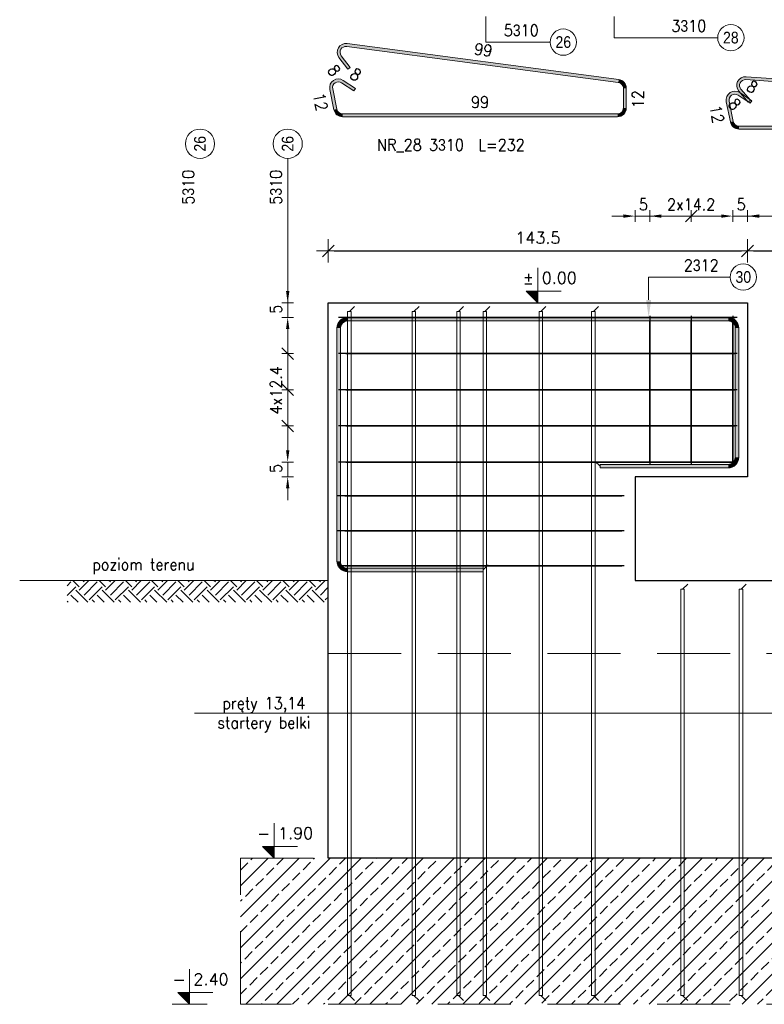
# Model space of a CAD drawing. Extents: x 72518 to 104580, y -134755 to -121361.
# Tile 25 of 47: x 87875 to 90423, y -130271 to -126902. Entities that reach past the tile are written whole.
import ezdxf
from ezdxf.enums import TextEntityAlignment as Align

# ---------------------------------------------------------------- set-up
doc = ezdxf.new("R2010")
doc.units = 0
doc.header["$LTSCALE"] = 5
doc.header["$MEASUREMENT"] = 0
doc.linetypes.add('DASHED', pattern=[0.75, 0.5, -0.25])
for name, color, linetype, lineweight in [('AutoCAD_Structural_Detailing_deskowanie', 2, 'Continuous', 30), ('AutoCAD_Structural_Detailing_kształt pręta', 7, 'Continuous', 13), ('AutoCAD_Structural_Detailing_opis kształtu pręta', 7, 'Continuous', 13), ('AutoCAD_Structural_Detailing_opis rozkładu', 7, 'Continuous', 13), ('AutoCAD_Structural_Detailing_pręt wyrzucony', 7, 'Continuous', 13), ('AutoCAD_Structural_Detailing_rozkład pręta', 7, 'Continuous', 40), ('AutoCAD_Structural_Detailing_symbole graficzne', 7, 'Continuous', 13), ('PS HATCH', 252, 'Continuous', 9), ('PS_DIM', 4, 'Continuous', 13), ('PS_HATCH', 251, 'Continuous', 9), ('PS_POS', 1, 'Continuous', 15), ('PS_SOLID', 7, 'Continuous', 20)]:
    doc.layers.add(name, color=color, linetype=linetype, lineweight=lineweight)
doc.styles.add('marta', font='simplex.shx', dxfattribs={"width": 0.8})
doc.styles.add('r-gil', font='GIL_____.TTF', dxfattribs={"width": 0.9})
doc.styles.add('r-simplex', font='simplex.shx', dxfattribs={"width": 0.9})
doc.styles.add('styl2M', font='simplex.shx')
doc.dimstyles.new('RBCT DIM 20_M', dxfattribs={"dimtxt": 40, "dimasz": 20, "dimexe": 20, "dimexo": 150, "dimgap": 25, "dimtad": 1, "dimdec": 1, "dimlfac": 0.1, "dimzin": 9, "dimdsep": 46, "dimtxsty": 'styl2M', "dimblk": 'dimznak', "dimcen": 40, "dimse1": 1, "dimse2": 1, "dimclrd": 8, "dimclre": 8, "dimclrt": 4, "dimadec": 0, "dimazin": 0, "dimtfac": 1, "dimtdec": 1, "dimtix": 1, "dimtmove": 2, "dimatfit": 3, "dimldrblk": 'dimznak', "dimfxl": 5, "dimfxlon": 1, "dimarcsym": 0})

# ---------------------------------------------------------------- blocks, each defined once
blk = doc.blocks.new('dimznak')
at = {"color": 0}
for points in [[(0, 2), (0, -2)], [(-2, 0), (2, 0)]]:
    blk.add_lwpolyline(points, dxfattribs=at)
at = {"color": 3}
blk.add_lwpolyline([(1, 1), (-1, -1)], dxfattribs=at)
blk = doc.blocks.new('*D130')
at = {"layer": 'Defpoints', "color": 0, "transparency": 16777216}
for p in [(90365.29958224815, -127692.9861998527), (88930.79958224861, -127870.8178679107), (90365.29958224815, -127870.8178679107)]:
    blk.add_point(p, dxfattribs=at)
at = {"layer": 'PS_DIM', "color": 8, "lineweight": -2, "transparency": 16777216}
blk.add_line((88950.79958224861, -127692.9861998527), (90345.29958224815, -127692.9861998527), dxfattribs=at)
at = {"layer": 'PS_DIM', "color": 8, "lineweight": -2, "transparency": 16777216, "xscale": 20, "yscale": 20, "zscale": 20, "rotation": 180}
blk.add_blockref('dimznak', (88930.79958224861, -127692.9861998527), dxfattribs=at)
at = {"layer": 'PS_DIM', "color": 8, "lineweight": -2, "transparency": 16777216, "xscale": 20, "yscale": 20, "zscale": 20}
blk.add_blockref('dimznak', (90365.29958224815, -127692.9861998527), dxfattribs=at)
at = {"layer": 'PS_DIM', "color": 4, "transparency": 16777216, "insert": (89648.04958224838, -127647.9861998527), "char_height": 40, "attachment_point": 5, "style": 'styl2M', "bg_fill": 3, "box_fill_scale": 1.25, "bg_fill_color": 256, "bg_fill_true_color": 13158600, "bg_fill_transparency": 0}
blk.add_mtext('143.5', dxfattribs=at)
blk = doc.blocks.new('*D131')
at = {"layer": 'Defpoints', "color": 0, "transparency": 16777216}
for p in [(92495.29958224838, -127692.9861998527), (90365.29958224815, -127870.8178679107), (92495.29958224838, -127870.8178679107)]:
    blk.add_point(p, dxfattribs=at)
at = {"layer": 'PS_DIM', "color": 8, "lineweight": -2, "transparency": 16777216}
blk.add_line((90385.29958224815, -127692.9861998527), (92475.29958224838, -127692.9861998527), dxfattribs=at)
at = {"layer": 'PS_DIM', "color": 8, "lineweight": -2, "transparency": 16777216, "xscale": 20, "yscale": 20, "zscale": 20, "rotation": 180}
blk.add_blockref('dimznak', (90365.29958224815, -127692.9861998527), dxfattribs=at)
at = {"layer": 'PS_DIM', "color": 8, "lineweight": -2, "transparency": 16777216, "xscale": 20, "yscale": 20, "zscale": 20}
blk.add_blockref('dimznak', (92495.29958224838, -127692.9861998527), dxfattribs=at)
at = {"layer": 'PS_DIM', "color": 4, "transparency": 16777216, "insert": (91430.29958224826, -127647.9861998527), "char_height": 40, "attachment_point": 5, "style": 'styl2M', "bg_fill": 3, "box_fill_scale": 1.25, "bg_fill_color": 256, "bg_fill_true_color": 13158600, "bg_fill_transparency": 0}
blk.add_mtext('213', dxfattribs=at)

msp = doc.modelspace()

# ---------------------------------------------------------------- hatches: boundary and pattern name
at = {"layer": 'AutoCAD_Structural_Detailing_kształt pręta'}
h = msp.add_hatch(color=161, dxfattribs=at)
edge = h.paths.add_edge_path(flags=0)
edge.add_line((88996.7995823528, -127920.8178675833), (88996.7995823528, -127932.8178675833))
edge.add_arc((88996.79958235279, -127956.8178675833), 24.00000000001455, 89.99999999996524, 179.9999999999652)
edge.add_line((88972.79958235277, -127956.8178675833), (88960.7995823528, -127956.8178675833))
edge.add_arc((88996.79958235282, -127956.8178675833), 36.00000000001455, 450.0000000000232, 539.9999999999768, ccw=False)
for points in [[(88996.7995823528, -127932.8178675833), (88996.7995823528, -127920.8178675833), (90299.2995823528, -127920.8178675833), (90299.2995823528, -127932.8178675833)], [(88972.7995823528, -128754.7155735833), (88960.7995823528, -128754.7155735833), (88960.7995823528, -127956.8178675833), (88972.7995823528, -127956.8178675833)], [(90323.2995823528, -127956.8178675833), (90335.2995823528, -127956.8178675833), (90335.2995823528, -128399.8178675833), (90323.2995823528, -128399.8178675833)], [(90299.2995823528, -128423.8178675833), (90299.2995823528, -128435.8178675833), (89860.7995823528, -128435.8178675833), (89860.7995823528, -128423.8178675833)], [(89460.7995823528, -128778.7155735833), (89460.7995823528, -128790.7155735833), (88996.7995823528, -128790.7155735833), (88996.7995823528, -128778.7155735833)]]:
    msp.add_hatch(color=161, dxfattribs=at).paths.add_polyline_path(points, flags=0)
h = msp.add_hatch(color=161, dxfattribs=at)
edge = h.paths.add_edge_path(flags=0)
edge.add_line((90335.2995823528, -127956.8178675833), (90323.2995823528, -127956.8178675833))
edge.add_arc((90299.29958235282, -127956.8178675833), 23.99999999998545, 0, 90.00000000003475)
edge.add_line((90299.2995823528, -127932.8178675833), (90299.2995823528, -127920.8178675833))
edge.add_arc((90299.29958235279, -127956.8178675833), 36.00000000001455, 359.99999999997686, 449.99999999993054, ccw=False)
h = msp.add_hatch(color=161, dxfattribs=at)
edge = h.paths.add_edge_path(flags=0)
edge.add_line((90299.2995823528, -128435.8178675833), (90299.2995823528, -128423.8178675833))
edge.add_arc((90299.29958235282, -128399.8178675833), 24.00000000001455, -90.00000000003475, -3.474437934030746e-11)
edge.add_line((90323.29958235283, -128399.8178675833), (90335.2995823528, -128399.8178675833))
edge.add_arc((90299.29958235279, -128399.8178675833), 36.00000000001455, 270.00000000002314, 359.9999999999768, ccw=False)
h = msp.add_hatch(color=161, dxfattribs=at)
edge = h.paths.add_edge_path(flags=0)
edge.add_line((88960.7995823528, -128754.7155735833), (88972.7995823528, -128754.7155735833))
edge.add_arc((88996.79958235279, -128754.7155735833), 23.99999999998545, 180, 270.0000000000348)
edge.add_line((88996.7995823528, -128778.7155735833), (88996.7995823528, -128790.7155735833))
edge.add_arc((88996.79958235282, -128754.7155735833), 36.00000000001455, 539.9999999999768, 629.9999999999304, ccw=False)
at = {"layer": 'AutoCAD_Structural_Detailing_opis rozkładu'}
for points in [[(89980.79958148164, -127574.0045818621), (89940.79958147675, -127568.3027201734), (89940.79958148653, -127579.7064436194)], [(90030.79958195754, -127574.0045818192), (90070.79958196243, -127579.7064435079), (90070.79958195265, -127568.3027200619)], [(90315.29958206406, -127574.0045815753), (90275.29958205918, -127568.3027198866), (90275.29958206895, -127579.7064433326)], [(90365.29958158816, -127574.0045815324), (90405.29958159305, -127579.7064432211), (90405.29958158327, -127568.3027197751)], [(88792.27102550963, -127870.817867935), (88797.9728872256, -127830.817867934), (88786.56916377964, -127830.817867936)], [(88792.27102551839, -127920.8178679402), (88786.56916380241, -127960.8178679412), (88797.97288724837, -127960.8178679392)], [(88792.27102560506, -128415.8178676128), (88797.97288732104, -128375.8178676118), (88786.56916387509, -128375.8178676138)], [(88792.27102561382, -128465.8178676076), (88786.56916389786, -128505.8178676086), (88797.97288734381, -128505.8178676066)]]:
    msp.add_hatch(color=8, dxfattribs=at).paths.add_polyline_path(points, flags=0)
at = {"layer": 'AutoCAD_Structural_Detailing_pręt wyrzucony'}
h = msp.add_hatch(color=6, dxfattribs=at)
edge = h.paths.add_edge_path(flags=0)
edge.add_line((88995.44478833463, -126983.6793681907), (88994.13045819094, -126993.5926187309))
edge.add_arc((88991.50179790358, -127013.4191198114), 20.00000000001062, 82.44759141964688, 217.4475914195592)
edge.add_line((88975.62360102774, -127025.5798296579), (88967.68450258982, -127031.6601845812))
edge.add_arc((88991.50179790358, -127013.4191198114), 30.00000000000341, 442.4475914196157, 577.4475914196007, ccw=False)
for points in [[(88994.13045819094, -126993.5926187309), (88995.44478833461, -126983.6793681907), (89924.74257267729, -127106.8886107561), (89923.42824253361, -127116.8018612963)], [(89006.02537564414, -127065.2753218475), (88998.08627720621, -127071.3556767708), (88967.68450258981, -127031.6601845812), (88975.62360102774, -127025.5798296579)], [(90359.66444746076, -127106.9963437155), (90360.40667814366, -127097.0239270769), (91120.55413641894, -127153.6004608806), (91119.81190573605, -127163.5728775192)], [(88976.81388306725, -127117.8603085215), (88982.33919598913, -127109.5253869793), (89024.01380370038, -127137.1519515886), (89018.4884907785, -127145.4868731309)], [(88960.25597925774, -127208.0316874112), (88950.45531347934, -127210.0183807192), (88936.3612598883, -127140.4902315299), (88946.1619256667, -127138.5035382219)], [(89940.79958224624, -127136.6283623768), (89950.79958224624, -127136.6283623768), (89950.79958224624, -127204.0583007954), (89940.79958224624, -127204.0583007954)], [(90333.28525471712, -127159.9299451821), (90338.82563294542, -127151.6050302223), (90380.45020774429, -127179.3069213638), (90374.909829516, -127187.6318363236)], [(90375.66082194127, -127177.8766300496), (90368.08442216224, -127184.4033571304), (90335.45078675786, -127146.5213582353), (90343.0271865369, -127139.9946311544)], [(90316.56429615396, -127250.0712303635), (90306.76005331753, -127252.0401951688), (90292.79176975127, -127182.4866695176), (90302.5960125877, -127180.5177047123)], [(89920.79958224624, -127224.0583007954), (89920.79958224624, -127234.0583007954), (88979.85731081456, -127234.0583007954), (88979.85731081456, -127224.0583007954)], [(91113.52625262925, -127267.539238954), (91113.50816686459, -127277.5392225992), (90336.11852453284, -127276.1332516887), (90336.1366102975, -127266.1332680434)]]:
    msp.add_hatch(color=6, dxfattribs=at).paths.add_polyline_path(points, flags=0)
h = msp.add_hatch(color=6, dxfattribs=at)
edge = h.paths.add_edge_path(flags=0)
edge.add_line((90360.40667814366, -127097.0239270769), (90359.66444746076, -127106.9963437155))
edge.add_arc((90358.179986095, -127126.9411769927), 20.00000000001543, 85.74341702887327, 220.7434170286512)
edge.add_line((90343.02718653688, -127139.9946311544), (90335.45078675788, -127146.5213582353))
edge.add_arc((90358.17998609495, -127126.9411769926), 29.99999999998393, 445.74341702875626, 580.7434170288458, ccw=False)
h = msp.add_hatch(color=6, dxfattribs=at)
edge = h.paths.add_edge_path(flags=0)
edge.add_line((88982.33919598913, -127109.5253869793), (88976.81388306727, -127117.8603085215))
edge.add_arc((88965.76325722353, -127134.530151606), 19.99999999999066, 56.45915590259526, 191.4591559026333)
edge.add_line((88946.16192566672, -127138.5035382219), (88936.36125988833, -127140.4902315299))
edge.add_arc((88965.76325722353, -127134.530151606), 29.99999999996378, 416.4591559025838, 551.4591559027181, ccw=False)
h = msp.add_hatch(color=6, dxfattribs=at)
edge = h.paths.add_edge_path(flags=0)
edge.add_line((89950.79958224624, -127136.6283623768), (89940.79958224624, -127136.6283623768))
edge.add_arc((89920.79958224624, -127136.6283623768), 20, -4.168816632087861e-11, 82.44759141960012)
edge.add_line((89923.42824253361, -127116.8018612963), (89924.7425726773, -127106.8886107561))
edge.add_arc((89920.79958224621, -127136.6283623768), 30.0000000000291, 359.9999999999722, 442.4475914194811, ccw=False)
h = msp.add_hatch(color=6, dxfattribs=at)
edge = h.paths.add_edge_path(flags=0)
edge.add_line((90338.82563294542, -127151.6050302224), (90333.28525471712, -127159.9299451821))
edge.add_arc((90322.20449826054, -127176.5797751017), 19.99999999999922, 56.35553204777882, 191.3555320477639)
edge.add_line((90302.5960125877, -127180.5177047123), (90292.79176975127, -127182.4866695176))
edge.add_arc((90322.20449826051, -127176.5797751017), 29.9999999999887, 416.35553204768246, 551.3555320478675, ccw=False)
h = msp.add_hatch(color=6, dxfattribs=at)
edge = h.paths.add_edge_path(flags=0)
edge.add_line((88950.45531347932, -127210.0183807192), (88960.25597925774, -127208.0316874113))
edge.add_arc((88979.85731081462, -127204.0583007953), 20.00000000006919, -168.5408440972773, -90.00000000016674)
edge.add_line((88979.85731081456, -127224.0583007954), (88979.85731081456, -127234.0583007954))
edge.add_arc((88979.85731081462, -127204.0583007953), 30.00000000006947, 191.4591559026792, 269.9999999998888, ccw=False)
h = msp.add_hatch(color=6, dxfattribs=at)
edge = h.paths.add_edge_path(flags=0)
edge.add_line((89920.79958224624, -127234.0583007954), (89920.79958224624, -127224.0583007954))
edge.add_arc((89920.79958224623, -127204.0583007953), 20.00000000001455, -89.99999999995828, -4.165254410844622e-11)
edge.add_line((89940.79958224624, -127204.0583007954), (89950.79958224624, -127204.0583007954))
edge.add_arc((89920.79958224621, -127204.0583007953), 30.0000000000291, 270.0000000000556, 359.9999999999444, ccw=False)
h = msp.add_hatch(color=6, dxfattribs=at)
edge = h.paths.add_edge_path(flags=0)
edge.add_line((90306.76005331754, -127252.0401951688), (90316.56429615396, -127250.0712303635))
edge.add_arc((90336.17278182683, -127246.1333007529), 20.00000000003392, -168.6444679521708, -90.10362385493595)
edge.add_line((90336.1366102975, -127266.1332680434), (90336.11852453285, -127276.1332516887))
edge.add_arc((90336.17278182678, -127246.133300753), 29.99999999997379, 191.3555320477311, 269.8963761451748, ccw=False)
at = {"layer": 'AutoCAD_Structural_Detailing_symbole graficzne'}
for points in [[(88705.76220143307, -129730.7155735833), (88745.76220143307, -129770.7155735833), (88745.76220143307, -129730.7155735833)], [(88416.6296738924, -130230.7155735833), (88456.6296738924, -130270.7155735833), (88456.6296738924, -130230.7155735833)]]:
    msp.add_hatch(color=1, dxfattribs=at).paths.add_polyline_path(points, flags=0)
at = {"layer": 'PS HATCH'}
h = msp.add_hatch(dxfattribs=at)
h.set_pattern_fill('EARTH', color=3, scale=10, angle=45)
h.set_pattern_definition([(45, (-13723.51938577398, -9629.538051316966), (7.105427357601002e-15, 89.80256121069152), [63.5, -63.5]), (45, (-13740.35736600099, -9612.70007108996), (7.105427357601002e-15, 89.80256121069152), [63.5, -63.5]), (45, (-13757.19534622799, -9595.862090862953), (7.105427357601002e-15, 89.80256121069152), [63.5, -63.5]), (135, (-13757.19534622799, -9584.63677071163), (-89.80256121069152, 7.105427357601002e-15), [63.5, -63.5]), (135, (-13740.35736600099, -9567.798790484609), (-89.80256121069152, 7.105427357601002e-15), [63.5, -63.5]), (135, (-13723.51938577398, -9550.960810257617), (-89.80256121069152, 7.105427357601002e-15), [63.5, -63.5])])
h.paths.add_polyline_path([(88037.82252865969, -128820.7155730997), (88930.79958224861, -128820.7155730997), (88930.79958224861, -128894.7155730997), (88037.82252865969, -128894.7155730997)])
at = {"layer": 'PS_HATCH'}
h = msp.add_hatch(dxfattribs=at)
h.set_pattern_fill('JIS_STN_2.5', color=256, scale=30)
h.set_pattern_definition([(45, (-50103.8616906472, -3752.999337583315), (-53.03300858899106, 53.03300858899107), []), (45, (-50050.9116906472, -3752.999337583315), (-53.03300858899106, 53.03300858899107), [36, -15])])
h.paths.add_polyline_path([(88630.79958224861, -129770.7155730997), (94430.79958224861, -129770.7155730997), (94430.79958224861, -130270.7155730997), (88630.79958224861, -130270.7155730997)])

# ---------------------------------------------------------------- linework, layer by layer
at = {"layer": 'AutoCAD_Structural_Detailing_deskowanie'}
msp.add_lwpolyline([(90365.29958224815, -127870.8178679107), (90365.29958224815, -128465.817867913), (89980.79958224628, -128465.817867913), (89980.79958224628, -128820.7155730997), (92880.79958224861, -128820.7155730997), (92880.79958224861, -128465.8178679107), (92495.29958224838, -128465.8178679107), (92495.29958224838, -127870.8178679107), (94130.79958224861, -127870.8178679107), (94130.79958224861, -129770.7155730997), (88930.79958224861, -129770.7155730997), (88930.79958224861, -127870.8178679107), (90365.29958224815, -127870.8178679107)], dxfattribs=at)
at = {"layer": 'AutoCAD_Structural_Detailing_kształt pręta', "color": 161}
for p, q in [((88997.1665033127, -130240.7155735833), (88997.1665033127, -127900.8178675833)), ((88997.1665033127, -127900.8178675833), (89009.1665033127, -127900.8178675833)), ((89009.1665033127, -130240.7155735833), (89009.1665033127, -127900.8178675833)), ((89218.0660945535, -130240.7155735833), (89218.0660945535, -127900.8178675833)), ((89218.0660945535, -127900.8178675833), (89230.0660945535, -127900.8178675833)), ((89230.0660945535, -130240.7155735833), (89230.0660945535, -127900.8178675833)), ((89370.76787869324, -130240.7155735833), (89370.76787869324, -127900.8178675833)), ((89370.76787869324, -127900.8178675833), (89382.76787869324, -127900.8178675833)), ((89382.76787869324, -130240.7155735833), (89382.76787869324, -127900.8178675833)), ((89460.82321967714, -130240.7155735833), (89460.82321967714, -127900.8178675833)), ((89460.82321967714, -127900.8178675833), (89472.82321967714, -127900.8178675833)), ((89472.82321967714, -130240.7155735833), (89472.82321967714, -127900.8178675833)), ((89652.1521780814, -130240.7155735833), (89652.1521780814, -127900.8178675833)), ((89652.1521780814, -127900.8178675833), (89664.1521780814, -127900.8178675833)), ((89664.1521780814, -130240.7155735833), (89664.1521780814, -127900.8178675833)), ((89832.1521780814, -130240.7155735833), (89832.1521780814, -127900.8178675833)), ((89832.1521780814, -127900.8178675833), (89844.1521780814, -127900.8178675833)), ((89844.1521780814, -130240.7155735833), (89844.1521780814, -127900.8178675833)), ((88996.7995823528, -127920.8178675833), (90299.2995823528, -127920.8178675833)), ((88996.7995823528, -127932.8178675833), (90299.2995823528, -127932.8178675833)), ((88960.7995823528, -128754.7155735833), (88960.7995823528, -127956.8178675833)), ((88972.7995823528, -128754.7155735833), (88972.7995823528, -127956.8178675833)), ((90323.2995823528, -127956.8178675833), (90323.2995823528, -128399.8178675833)), ((90335.2995823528, -127956.8178675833), (90335.2995823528, -128399.8178675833)), ((90299.2995823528, -128423.8178675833), (89860.7995823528, -128423.8178675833)), ((89860.7995823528, -128435.8178675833), (89860.7995823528, -128423.8178675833)), ((90299.2995823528, -128435.8178675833), (89860.7995823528, -128435.8178675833)), ((89460.7995823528, -128778.7155735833), (88996.7995823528, -128778.7155735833)), ((89460.7995823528, -128790.7155735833), (89460.7995823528, -128778.7155735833)), ((89460.7995823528, -128790.7155735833), (88996.7995823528, -128790.7155735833)), ((90137.1665033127, -130240.7155735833), (90137.1665033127, -128850.7155730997)), ((90137.1665033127, -128850.7155730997), (90149.1665033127, -128850.7155730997)), ((90149.1665033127, -130240.7155735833), (90149.1665033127, -128850.7155730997)), ((90337.1665033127, -130240.7155735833), (90337.1665033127, -128850.7155730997)), ((90337.1665033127, -128850.7155730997), (90349.1665033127, -128850.7155730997)), ((90349.1665033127, -130240.7155735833), (90349.1665033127, -128850.7155730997)), ((88997.1665033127, -130240.7155735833), (89009.1665033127, -130240.7155735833)), ((89218.0660945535, -130240.7155735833), (89230.0660945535, -130240.7155735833)), ((89370.76787869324, -130240.7155735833), (89382.76787869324, -130240.7155735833)), ((89460.82321967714, -130240.7155735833), (89472.82321967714, -130240.7155735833)), ((89652.1521780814, -130240.7155735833), (89664.1521780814, -130240.7155735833)), ((89832.1521780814, -130240.7155735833), (89844.1521780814, -130240.7155735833)), ((90137.1665033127, -130240.7155735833), (90149.1665033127, -130240.7155735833)), ((90337.1665033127, -130240.7155735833), (90349.1665033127, -130240.7155735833))]:
    msp.add_line(p, q, dxfattribs=at)
at = {"layer": 'AutoCAD_Structural_Detailing_kształt pręta', "color": 1, "lineweight": 0}
for p, q in [((89860.7995823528, -128429.8178675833), (89843.2995823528, -128412.3178675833)), ((89460.7995823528, -128784.7155735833), (89478.2995823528, -128767.2155735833)), ((90143.1665033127, -128850.7155730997), (90160.6665033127, -128833.2155730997)), ((90343.1665033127, -128850.7155730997), (90360.6665033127, -128833.2155730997)), ((89003.1665033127, -130240.7155735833), (89020.6665033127, -130258.2155735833)), ((89224.0660945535, -130240.7155735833), (89241.5660945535, -130258.2155735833)), ((89376.76787869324, -130240.7155735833), (89394.26787869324, -130258.2155735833)), ((89466.82321967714, -130240.7155735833), (89484.32321967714, -130258.2155735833)), ((89658.1521780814, -130240.7155735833), (89675.6521780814, -130258.2155735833)), ((89838.1521780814, -130240.7155735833), (89855.6521780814, -130258.2155735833)), ((90143.1665033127, -130240.7155735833), (90160.6665033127, -130258.2155735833)), ((90343.1665033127, -130240.7155735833), (90360.6665033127, -130258.2155735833))]:
    msp.add_line(p, q, dxfattribs=at)
at = {"layer": 'AutoCAD_Structural_Detailing_kształt pręta', "color": 161}
for centre, radius, start, end in [((88996.79958235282, -127956.8178675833), 36.00000000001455, 90.00000000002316, 179.9999999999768), ((88996.79958235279, -127956.8178675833), 24.00000000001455, 89.99999999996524, 179.9999999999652), ((90299.29958235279, -127956.8178675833), 36.00000000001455, 359.9999999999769, 89.99999999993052), ((90299.29958235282, -127956.8178675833), 23.99999999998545, 0, 90.00000000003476), ((90299.29958235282, -128399.8178675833), 24.00000000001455, 269.9999999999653, 359.9999999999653), ((90299.29958235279, -128399.8178675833), 36.00000000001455, 270.0000000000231, 359.9999999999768), ((88996.79958235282, -128754.7155735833), 36.00000000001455, 179.9999999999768, 269.9999999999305), ((88996.79958235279, -128754.7155735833), 23.99999999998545, 180, 270.0000000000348)]:
    msp.add_arc(centre, radius, start, end, dxfattribs=at)
at = {"layer": 'AutoCAD_Structural_Detailing_opis kształtu pręta', "color": 8}
for p, q in [((89469.61661351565, -126978.7626295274), (89469.61661351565, -126891.1507785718)), ((89909.59715275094, -126963.5963463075), (89909.59715275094, -126891.1507785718)), ((89909.59715275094, -126963.5963463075), (90263.3648383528, -126963.5963465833)), ((89469.61661351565, -126978.7626295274), (89690.1818633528, -126978.7626295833))]:
    msp.add_line(p, q, dxfattribs=at)
at = {"layer": 'AutoCAD_Structural_Detailing_opis kształtu pręta', "color": 8, "lineweight": 18}
for centre in [(90308.3648383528, -126963.5963466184), (89735.1818633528, -126978.7626295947)]:
    msp.add_circle(centre, 45, dxfattribs=at)
at = {"layer": 'AutoCAD_Structural_Detailing_opis rozkładu', "color": 8}
for p, q in [((88792.27102556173, -127376.4865745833), (88792.27102550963, -127870.817867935)), ((89980.79958146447, -127554.0045818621), (89980.79958149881, -127594.0045818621)), ((90030.7995819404, -127554.0045818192), (90030.79958197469, -127594.0045818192)), ((90173.04958199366, -127554.0045816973), (90173.04958202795, -127594.0045816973)), ((90315.29958204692, -127554.0045815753), (90315.2995820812, -127594.0045815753)), ((90365.29958157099, -127554.0045815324), (90365.29958160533, -127594.0045815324)), ((89900.79958148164, -127574.0045819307), (89940.79958148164, -127574.0045818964)), ((90030.79958195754, -127574.0045818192), (89980.79958148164, -127574.0045818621)), ((90030.79958195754, -127574.0045818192), (90173.0495820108, -127574.0045816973)), ((90173.0495820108, -127574.0045816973), (90070.79958195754, -127574.0045817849)), ((90173.0495820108, -127574.0045816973), (90275.29958206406, -127574.0045816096)), ((90315.29958206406, -127574.0045815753), (90365.29958158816, -127574.0045815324)), ((90569.33722735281, -127574.0045815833), (90365.29958158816, -127574.0045815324)), ((90445.29958158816, -127574.0045814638), (90405.29958158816, -127574.0045814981)), ((88792.27102549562, -127790.817867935), (88792.27102550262, -127830.817867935)), ((88812.27102550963, -127870.8178679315), (88772.27102550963, -127870.8178679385)), ((88792.27102551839, -127920.8178679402), (88792.27102550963, -127870.817867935)), ((88772.27102551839, -127920.8178679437), (88812.27102551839, -127920.8178679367)), ((88792.27102554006, -128044.5678678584), (88792.27102552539, -127960.8178679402)), ((88772.27102554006, -128044.5678678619), (88812.27102554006, -128044.5678678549)), ((88792.2710255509, -128106.4428678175), (88792.27102554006, -128044.5678678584)), ((88792.2710255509, -128106.4428678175), (88792.27102556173, -128168.3178677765)), ((88772.27102556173, -128168.31786778), (88812.27102556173, -128168.317867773)), ((88792.27102556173, -128168.3178677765), (88792.2710255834, -128292.0678676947)), ((88772.2710255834, -128292.0678676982), (88812.2710255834, -128292.0678676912)), ((88792.2710255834, -128292.0678676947), (88792.27102559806, -128375.8178676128)), ((88772.27102560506, -128415.8178676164), (88812.27102560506, -128415.8178676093)), ((88792.27102560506, -128415.8178676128), (88792.27102561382, -128465.8178676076)), ((88812.27102561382, -128465.8178676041), (88772.27102561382, -128465.8178676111)), ((88792.27102562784, -128545.8178676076), (88792.27102562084, -128505.8178676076))]:
    msp.add_line(p, q, dxfattribs=at)
at = {"layer": 'AutoCAD_Structural_Detailing_opis rozkładu', "color": 8, "lineweight": -2}
for p, q in [((90153.04958202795, -127594.0045817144), (90193.04958199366, -127554.0045816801)), ((88812.27102554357, -128064.5678678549), (88772.27102553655, -128024.5678678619)), ((88772.27102555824, -128148.31786778), (88812.27102556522, -128188.317867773)), ((88772.27102557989, -128272.0678676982), (88812.2710255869, -128312.0678676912))]:
    msp.add_line(p, q, dxfattribs=at)
at = {"layer": 'AutoCAD_Structural_Detailing_opis rozkładu', "color": 8, "lineweight": 18}
for centre in [(88492.271025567, -127326.4865745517), (88792.271025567, -127326.4865745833)]:
    msp.add_circle(centre, 50, dxfattribs=at)
at = {"layer": 'AutoCAD_Structural_Detailing_pręt wyrzucony', "color": 6}
for p, q in [((88994.13045819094, -126993.5926187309), (89923.42824253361, -127116.8018612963)), ((88995.44478833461, -126983.6793681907), (89924.74257267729, -127106.8886107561)), ((88998.08627720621, -127071.3556767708), (88967.68450258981, -127031.6601845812)), ((89006.02537564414, -127065.2753218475), (88975.62360102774, -127025.5798296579)), ((88998.08627720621, -127071.3556767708), (89006.02537564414, -127065.2753218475)), ((90360.40667814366, -127097.0239270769), (91120.55413641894, -127153.6004608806)), ((88976.81388306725, -127117.8603085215), (89018.4884907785, -127145.4868731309)), ((88982.33919598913, -127109.5253869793), (89024.01380370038, -127137.1519515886)), ((90359.66444746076, -127106.9963437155), (91119.81190573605, -127163.5728775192)), ((88950.45531347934, -127210.0183807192), (88936.3612598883, -127140.4902315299)), ((88960.25597925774, -127208.0316874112), (88946.1619256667, -127138.5035382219)), ((89024.01380370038, -127137.1519515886), (89018.4884907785, -127145.4868731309)), ((89940.79958224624, -127136.6283623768), (89940.79958224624, -127204.0583007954)), ((89950.79958224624, -127136.6283623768), (89950.79958224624, -127204.0583007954)), ((90333.28525471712, -127159.9299451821), (90374.909829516, -127187.6318363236)), ((90368.08442216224, -127184.4033571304), (90335.45078675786, -127146.5213582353)), ((90338.82563294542, -127151.6050302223), (90380.45020774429, -127179.3069213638)), ((90375.66082194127, -127177.8766300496), (90343.0271865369, -127139.9946311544)), ((90306.76005331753, -127252.0401951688), (90292.79176975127, -127182.4866695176)), ((90316.56429615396, -127250.0712303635), (90302.5960125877, -127180.5177047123)), ((90368.08442216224, -127184.4033571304), (90375.66082194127, -127177.8766300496)), ((90380.45020774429, -127179.3069213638), (90374.909829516, -127187.6318363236)), ((89920.79958224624, -127224.0583007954), (88979.85731081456, -127224.0583007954)), ((89920.79958224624, -127234.0583007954), (88979.85731081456, -127234.0583007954)), ((91113.52625262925, -127267.539238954), (90336.1366102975, -127266.1332680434)), ((91113.50816686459, -127277.5392225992), (90336.11852453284, -127276.1332516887))]:
    msp.add_line(p, q, dxfattribs=at)
for centre, radius, start, end in [((88991.50179790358, -127013.4191198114), 30.00000000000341, 82.44759141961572, 217.4475914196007), ((88991.50179790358, -127013.4191198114), 20.00000000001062, 82.44759141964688, 217.4475914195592), ((90358.17998609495, -127126.9411769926), 29.99999999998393, 85.74341702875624, 220.7434170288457), ((88965.76325722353, -127134.530151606), 29.99999999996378, 56.45915590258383, 191.4591559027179), ((88965.76325722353, -127134.530151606), 19.99999999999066, 56.45915590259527, 191.4591559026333), ((89920.79958224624, -127136.6283623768), 20, 359.9999999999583, 82.44759141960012), ((89920.79958224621, -127136.6283623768), 30.0000000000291, 359.9999999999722, 82.44759141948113), ((90358.179986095, -127126.9411769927), 20.00000000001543, 85.74341702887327, 220.7434170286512), ((90322.20449826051, -127176.5797751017), 29.9999999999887, 56.35553204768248, 191.3555320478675), ((90322.20449826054, -127176.5797751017), 19.99999999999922, 56.35553204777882, 191.3555320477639), ((88979.85731081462, -127204.0583007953), 30.00000000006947, 191.4591559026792, 269.9999999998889), ((88979.85731081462, -127204.0583007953), 20.00000000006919, 191.4591559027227, 269.9999999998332), ((89920.79958224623, -127204.0583007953), 20.00000000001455, 270.0000000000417, 359.9999999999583), ((89920.79958224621, -127204.0583007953), 30.0000000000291, 270.0000000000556, 359.9999999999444), ((90336.17278182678, -127246.133300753), 29.99999999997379, 191.3555320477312, 269.8963761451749), ((90336.17278182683, -127246.1333007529), 20.00000000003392, 191.3555320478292, 269.8963761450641)]:
    msp.add_arc(centre, radius, start, end, dxfattribs=at)
at = {"layer": 'AutoCAD_Structural_Detailing_rozkład pręta', "color": 31, "linetype": 'ByBlock', "lineweight": 25}
for p, q in [((88990.7995822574, -127920.8178679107), (88965.7995822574, -127920.8178679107)), ((88990.7995822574, -127920.8178679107), (88965.7995822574, -127920.8178679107)), ((89753.04958225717, -127920.8178679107), (88990.7995822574, -127920.8178679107)), ((88990.7995822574, -127920.8178679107), (89753.04958225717, -127920.8178679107)), ((89543.04958225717, -127920.8178679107), (89518.04958225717, -127920.8178679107)), ((89543.04958225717, -127920.8178679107), (89518.04958225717, -127920.8178679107)), ((90305.29958225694, -127920.8178679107), (89543.04958225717, -127920.8178679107)), ((89543.04958225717, -127920.8178679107), (90305.29958225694, -127920.8178679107)), ((89735.37191272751, -127920.8178679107), (89700.01657366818, -127920.8178679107)), ((89735.3719127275, -127920.8178679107), (89770.72725178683, -127920.8178679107)), ((89778.04958225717, -127920.8178679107), (89735.37191272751, -127920.8178679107)), ((89778.04958225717, -127920.8178679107), (89753.04958225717, -127920.8178679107)), ((89778.04958225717, -127920.8178679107), (89753.04958225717, -127920.8178679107)), ((90030.79958224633, -127914.8178678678), (90030.79958224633, -127934.8178678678)), ((90030.79958224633, -127914.8178678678), (90030.79958224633, -127934.8178678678)), ((90030.79958224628, -128401.8178678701), (90030.79958224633, -127934.8178678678)), ((90030.79958224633, -127934.8178678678), (90030.79958224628, -128401.8178678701)), ((90173.04958229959, -127914.8178677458), (90173.04958229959, -127934.8178677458)), ((90173.04958229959, -127914.8178677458), (90173.04958229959, -127934.8178677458)), ((90173.04958229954, -128401.8178677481), (90173.04958229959, -127934.8178677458)), ((90173.04958229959, -127934.8178677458), (90173.04958229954, -128401.8178677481)), ((90287.62191272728, -127920.8178679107), (90252.26657366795, -127920.8178679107)), ((90287.62191272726, -127920.8178679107), (90322.9772517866, -127920.8178679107)), ((90330.29958225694, -127920.8178679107), (90287.62191272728, -127920.8178679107)), ((90330.29958225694, -127920.8178679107), (90305.29958225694, -127920.8178679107)), ((90330.29958225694, -127920.8178679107), (90305.29958225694, -127920.8178679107)), ((90315.29958235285, -127914.8178676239), (90315.29958235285, -127934.8178676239)), ((90315.29958235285, -127914.8178676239), (90315.29958235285, -127934.8178676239)), ((90315.2995823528, -128401.8178676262), (90315.29958235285, -127934.8178676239)), ((90315.29958235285, -127934.8178676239), (90315.2995823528, -128401.8178676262)), ((88990.79958227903, -128044.5678678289), (88965.79958227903, -128044.5678678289)), ((88990.79958227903, -128044.5678678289), (88965.79958227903, -128044.5678678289)), ((89753.04958227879, -128044.5678678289), (88990.79958227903, -128044.5678678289)), ((88990.79958227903, -128044.5678678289), (89753.04958227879, -128044.5678678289)), ((89543.04958227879, -128044.5678678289), (89518.04958227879, -128044.5678678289)), ((89543.04958227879, -128044.5678678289), (89518.04958227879, -128044.5678678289)), ((90305.29958227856, -128044.5678678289), (89543.04958227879, -128044.5678678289)), ((89543.04958227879, -128044.5678678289), (90305.29958227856, -128044.5678678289)), ((89735.37191274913, -128044.5678678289), (89700.0165736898, -128044.5678678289)), ((89735.37191274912, -128044.5678678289), (89770.72725180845, -128044.5678678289)), ((89778.04958227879, -128044.5678678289), (89735.37191274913, -128044.5678678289)), ((89778.04958227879, -128044.5678678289), (89753.04958227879, -128044.5678678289)), ((89778.04958227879, -128044.5678678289), (89753.04958227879, -128044.5678678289)), ((90287.6219127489, -128044.5678678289), (90252.26657368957, -128044.5678678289)), ((90287.62191274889, -128044.5678678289), (90322.97725180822, -128044.5678678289)), ((90330.29958227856, -128044.5678678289), (90287.6219127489, -128044.5678678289)), ((90330.29958227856, -128044.5678678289), (90305.29958227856, -128044.5678678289)), ((90330.29958227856, -128044.5678678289), (90305.29958227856, -128044.5678678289)), ((88990.79958230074, -128168.317867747), (88965.79958230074, -128168.317867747)), ((88990.79958230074, -128168.317867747), (88965.79958230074, -128168.317867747)), ((89753.0495823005, -128168.317867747), (88990.79958230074, -128168.317867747)), ((88990.79958230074, -128168.317867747), (89753.0495823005, -128168.317867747)), ((89543.0495823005, -128168.317867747), (89518.0495823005, -128168.317867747)), ((89543.0495823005, -128168.317867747), (89518.0495823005, -128168.317867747)), ((90305.29958230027, -128168.317867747), (89543.0495823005, -128168.317867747)), ((89543.0495823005, -128168.317867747), (90305.29958230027, -128168.317867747)), ((89735.37191277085, -128168.317867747), (89700.01657371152, -128168.317867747)), ((89735.37191277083, -128168.317867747), (89770.72725183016, -128168.317867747)), ((89778.0495823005, -128168.317867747), (89735.37191277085, -128168.317867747)), ((89778.0495823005, -128168.317867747), (89753.0495823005, -128168.317867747)), ((89778.0495823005, -128168.317867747), (89753.0495823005, -128168.317867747)), ((90287.62191277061, -128168.317867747), (90252.26657371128, -128168.317867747)), ((90287.6219127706, -128168.317867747), (90322.97725182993, -128168.317867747)), ((90330.29958230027, -128168.317867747), (90287.62191277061, -128168.317867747)), ((90330.29958230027, -128168.317867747), (90305.29958230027, -128168.317867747)), ((90330.29958230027, -128168.317867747), (90305.29958230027, -128168.317867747)), ((88990.79958232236, -128292.0678676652), (88965.79958232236, -128292.0678676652)), ((88990.79958232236, -128292.0678676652), (88965.79958232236, -128292.0678676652)), ((89753.04958232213, -128292.0678676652), (88990.79958232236, -128292.0678676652)), ((88990.79958232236, -128292.0678676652), (89753.04958232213, -128292.0678676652)), ((89543.04958232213, -128292.0678676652), (89518.04958232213, -128292.0678676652)), ((89543.04958232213, -128292.0678676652), (89518.04958232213, -128292.0678676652)), ((90305.2995823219, -128292.0678676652), (89543.04958232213, -128292.0678676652)), ((89543.04958232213, -128292.0678676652), (90305.2995823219, -128292.0678676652)), ((89735.37191279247, -128292.0678676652), (89700.01657373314, -128292.0678676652)), ((89735.37191279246, -128292.0678676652), (89770.72725185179, -128292.0678676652)), ((89778.04958232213, -128292.0678676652), (89735.37191279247, -128292.0678676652)), ((89778.04958232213, -128292.0678676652), (89753.04958232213, -128292.0678676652)), ((89778.04958232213, -128292.0678676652), (89753.04958232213, -128292.0678676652)), ((90287.62191279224, -128292.0678676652), (90252.26657373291, -128292.0678676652)), ((90287.62191279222, -128292.0678676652), (90322.97725185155, -128292.0678676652)), ((90330.2995823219, -128292.0678676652), (90287.62191279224, -128292.0678676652)), ((90330.2995823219, -128292.0678676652), (90305.2995823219, -128292.0678676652)), ((90330.2995823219, -128292.0678676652), (90305.2995823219, -128292.0678676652)), ((90030.7995822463, -128352.3203931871), (90030.7995822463, -128387.6757322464)), ((90030.79958224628, -128415.9600034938), (90030.79958224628, -128380.6046644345)), ((90173.04958229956, -128352.3203930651), (90173.04958229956, -128387.6757321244)), ((90173.04958229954, -128415.9600033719), (90173.04958229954, -128380.6046643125)), ((90315.29958235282, -128352.3203929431), (90315.29958235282, -128387.6757320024)), ((90315.2995823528, -128415.9600032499), (90315.2995823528, -128380.6046641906)), ((90030.7995822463, -128387.6757322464), (90030.7995822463, -128421.8178678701)), ((90030.79958224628, -128401.8178678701), (90030.79958224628, -128421.8178678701)), ((90030.79958224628, -128401.8178678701), (90030.79958224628, -128421.8178678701)), ((90173.04958229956, -128387.6757321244), (90173.04958229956, -128421.8178677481)), ((90173.04958229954, -128401.8178677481), (90173.04958229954, -128421.8178677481)), ((90173.04958229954, -128401.8178677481), (90173.04958229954, -128421.8178677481)), ((90315.29958235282, -128387.6757320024), (90315.29958235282, -128421.8178676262)), ((90315.2995823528, -128401.8178676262), (90315.2995823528, -128421.8178676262)), ((90315.2995823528, -128401.8178676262), (90315.2995823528, -128421.8178676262)), ((88990.79958234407, -128415.8178675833), (88965.79958234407, -128415.8178675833)), ((88990.79958234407, -128415.8178675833), (88965.79958234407, -128415.8178675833)), ((89753.04958234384, -128415.8178675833), (88990.79958234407, -128415.8178675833)), ((88990.79958234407, -128415.8178675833), (89753.04958234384, -128415.8178675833)), ((89543.04958234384, -128415.8178675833), (89518.04958234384, -128415.8178675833)), ((89543.04958234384, -128415.8178675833), (89518.04958234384, -128415.8178675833)), ((90305.2995823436, -128415.8178675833), (89543.04958234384, -128415.8178675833)), ((89543.04958234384, -128415.8178675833), (90305.2995823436, -128415.8178675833)), ((89735.37191281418, -128415.8178675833), (89700.01657375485, -128415.8178675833)), ((89735.37191281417, -128415.8178675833), (89770.7272518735, -128415.8178675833)), ((89778.04958234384, -128415.8178675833), (89735.37191281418, -128415.8178675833)), ((89778.04958234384, -128415.8178675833), (89753.04958234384, -128415.8178675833)), ((89778.04958234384, -128415.8178675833), (89753.04958234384, -128415.8178675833)), ((90287.62191281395, -128415.8178675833), (90252.26657375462, -128415.8178675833)), ((90287.62191281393, -128415.8178675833), (90322.97725187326, -128415.8178675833)), ((90330.2995823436, -128415.8178675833), (90287.62191281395, -128415.8178675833)), ((90330.2995823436, -128415.8178675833), (90305.2995823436, -128415.8178675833)), ((90330.2995823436, -128415.8178675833), (90305.2995823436, -128415.8178675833)), ((88988.11023657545, -128530.7155735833), (88963.11023657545, -128530.7155735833)), ((88988.11023657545, -128530.7155735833), (88963.11023657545, -128530.7155735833)), ((89918.11023657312, -128530.7155735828), (88988.11023657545, -128530.7155735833)), ((88988.11023657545, -128530.7155735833), (89918.11023657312, -128530.7155735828)), ((89900.43256704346, -128530.7155735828), (89865.07722798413, -128530.7155735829)), ((89900.43256704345, -128530.7155735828), (89935.78790610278, -128530.7155735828)), ((89943.11023657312, -128530.7155735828), (89900.43256704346, -128530.7155735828)), ((89943.11023657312, -128530.7155735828), (89918.11023657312, -128530.7155735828)), ((89943.11023657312, -128530.7155735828), (89918.11023657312, -128530.7155735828)), ((88988.1102364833, -128650.7155735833), (88963.1102364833, -128650.7155735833)), ((88988.1102364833, -128650.7155735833), (88963.1102364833, -128650.7155735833)), ((89918.11023648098, -128650.7155735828), (88988.1102364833, -128650.7155735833)), ((88988.1102364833, -128650.7155735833), (89918.11023648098, -128650.7155735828)), ((89900.43256695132, -128650.7155735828), (89865.07722789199, -128650.7155735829)), ((89900.4325669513, -128650.7155735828), (89935.78790601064, -128650.7155735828)), ((89943.11023648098, -128650.7155735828), (89900.43256695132, -128650.7155735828)), ((89943.11023648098, -128650.7155735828), (89918.11023648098, -128650.7155735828)), ((89943.11023648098, -128650.7155735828), (89918.11023648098, -128650.7155735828)), ((88988.11023639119, -128770.7155735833), (88963.11023639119, -128770.7155735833)), ((88988.11023639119, -128770.7155735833), (88963.11023639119, -128770.7155735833)), ((89918.11023638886, -128770.7155735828), (88988.11023639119, -128770.7155735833)), ((88988.11023639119, -128770.7155735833), (89918.11023638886, -128770.7155735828)), ((89900.4325668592, -128770.7155735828), (89865.07722779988, -128770.7155735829)), ((89900.43256685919, -128770.7155735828), (89935.78790591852, -128770.7155735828)), ((89943.11023638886, -128770.7155735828), (89900.4325668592, -128770.7155735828)), ((89943.11023638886, -128770.7155735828), (89918.11023638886, -128770.7155735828)), ((89943.11023638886, -128770.7155735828), (89918.11023638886, -128770.7155735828))]:
    msp.add_line(p, q, dxfattribs=at)
at = {"layer": 'AutoCAD_Structural_Detailing_symbole graficzne', "color": 1}
for p, q in [((88745.76220143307, -129770.7155735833), (88745.76220143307, -129650.7155735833)), ((88825.76220143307, -129730.7155735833), (88705.76220143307, -129730.7155735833)), ((88705.76220143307, -129730.7155735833), (88745.76220143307, -129770.7155735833)), ((88805.76220143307, -129770.7155735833), (88685.76220143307, -129770.7155735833)), ((88456.6296738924, -130270.7155735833), (88456.6296738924, -130150.7155735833)), ((88536.6296738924, -130230.7155735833), (88416.6296738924, -130230.7155735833)), ((88416.6296738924, -130230.7155735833), (88456.6296738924, -130270.7155735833)), ((88516.6296738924, -130270.7155735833), (88396.6296738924, -130270.7155735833))]:
    msp.add_line(p, q, dxfattribs=at)
at = {"layer": 'PS HATCH', "color": 3}
msp.add_line((88930.79958224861, -128820.7155730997), (88037.82252865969, -128820.7155730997), dxfattribs=at)
at = {"layer": 'PS_DIM'}
msp.add_line((88930.79958224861, -128820.7155730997), (87875.42089100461, -128820.7155730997), dxfattribs=at)
at = {"layer": 'PS_POS'}
msp.add_line((94105.40710287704, -129274.611329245), (88473.90132756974, -129274.611329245), dxfattribs=at)
at = {"layer": 'PS_SOLID', "color": 8, "linetype": 'DASHED', "ltscale": 100}
msp.add_line((88930.79958224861, -129070.7155730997), (94130.79958224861, -129070.7155730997), dxfattribs=at)
msp.add_lwpolyline([(88630.79958224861, -129770.7155730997), (94430.79958224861, -129770.7155730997), (94430.79958224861, -130270.7155730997), (88630.79958224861, -130270.7155730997)], close=True, dxfattribs=at)

# ---------------------------------------------------------------- texts
at = {"layer": 'AutoCAD_Structural_Detailing_opis kształtu pręta', "color": 3, "char_height": 40, "attachment_point": 5}
for s, insert, rotation, style in [('5\\Fdiam;3\\Fsimplex.shx;10  ', (89591.32472050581, -126938.7626295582), 359.9999999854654, 'r-simplex'), ('3\\Fdiam;3\\Fsimplex.shx;10  ', (90164.50769552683, -126923.5963465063), 359.9999999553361, 'r-simplex'), ('26', (89735.1818633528, -126978.7626295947), 359.9999999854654, 'r-gil'), ('28', (90308.3648383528, -126963.5963466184), 359.9999999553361, 'r-gil')]:
    msp.add_mtext(s, dxfattribs=dict(at, insert=insert, rotation=rotation, style=style))
at = {"layer": 'AutoCAD_Structural_Detailing_opis rozkładu', "color": 3, "char_height": 40}
for s, insert, attachment_point, rotation, style in [('26', (88492.271025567, -127326.4865745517), 5, 89.99999999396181, 'r-gil'), ('26', (88792.271025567, -127326.4865745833), 5, 89.99999999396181, 'r-gil'), ('5\\Fdiam;3\\Fsimplex.shx;10 ', (88452.27102555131, -127475.3437174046), 5, 89.99999999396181, 'r-simplex'), ('5\\Fdiam;3\\Fsimplex.shx;10 ', (88752.27102555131, -127475.3437174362), 5, 89.99999999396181, 'r-simplex'), ('5', (89993.79958170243, -127554.0045818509), 7, 4.912589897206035e-08, 'r-simplex'), ('2x14.2', (90089.90672485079, -127554.0045817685), 7, 4.912589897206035e-08, 'r-simplex'), ('5', (90328.29958180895, -127554.0045815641), 7, 4.912589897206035e-08, 'r-simplex'), ('5', (88772.27102551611, -127907.8178679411), 7, 90.00000001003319, 'r-simplex'), ('4x12.4', (88772.27102557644, -128252.31786778), 7, 90.00000001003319, 'r-simplex'), ('5', (88772.27102561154, -128452.8178676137), 7, 90.00000001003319, 'r-simplex')]:
    msp.add_mtext(s, dxfattribs=dict(at, insert=insert, attachment_point=attachment_point, rotation=rotation, style=style))
at = {"layer": 'AutoCAD_Structural_Detailing_pręt wyrzucony', "color": 3, "char_height": 40, "attachment_point": 5, "style": 'r-simplex'}
for s, insert, rotation in [('99', (89461.66825902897, -127005.1427177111), 352.4475914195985), ('8', (88951.12899614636, -127075.8293503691), 307.44759141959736), ('8', (89025.27775153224, -127089.998983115), 326.4591559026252), ('8', (90381.79943325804, -127132.156315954), 326.3555320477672), ('12', (88904.20562357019, -127183.2010793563), 281.4591559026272), ('12', (89990.79958224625, -127174.058300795), 90), ('12', (90260.55894018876, -127225.1392915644), 281.3555320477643), ('8', (90321.4620053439, -127191.5692660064), 310.7434170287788)]:
    msp.add_mtext(s, dxfattribs=dict(at, insert=insert, rotation=rotation))
at = {"layer": 'AutoCAD_Structural_Detailing_pręt wyrzucony', "color": 3, "char_height": 40, "style": 'r-simplex'}
for s, insert, attachment_point in [('99', (89450.32844653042, -127184.0583007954), 5), ('NR_28 3\\Fdiam;3\\Fsimplex.shx;10  L=232', (89098.28456624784, -127332.247593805), 4)]:
    msp.add_mtext(s, dxfattribs=dict(at, insert=insert, attachment_point=attachment_point))
at = {"layer": 'AutoCAD_Structural_Detailing_pręt wyrzucony', "color": 4, "char_height": 40, "attachment_point": 5, "style": 'r-simplex'}
for s, insert in [('poziom terenu', (88298.7640217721, -128772.2852225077)), ('pręty 13,14\\Pstartery belki ', (88710.46445383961, -129280.4180672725))]:
    msp.add_mtext(s, dxfattribs=dict(at, insert=insert))
at = {"layer": 'AutoCAD_Structural_Detailing_symbole graficzne', "color": 2, "style": 'marta'}
for p in [(88732.42886809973, -129717.38224025), (88443.29634055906, -130217.38224025)]:
    msp.add_text('-', height=40, dxfattribs=at).set_placement(p, align=Align.BOTTOM_RIGHT)
for s, p in [('1.90 ', (88759.0955347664, -129717.38224025)), ('2.40 ', (88469.96300722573, -130217.38224025))]:
    msp.add_text(s, height=40, dxfattribs=at).set_placement(p, align=Align.BOTTOM_LEFT)

# ---------------------------------------------------------------- next in the draw order: dimensions: what is measured, and where the dimension line sits
at = {"layer": 'PS_DIM'}
dim = msp.add_linear_dim(base=(90365.29958224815, -127692.9861998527), p1=(88930.79958224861, -127870.8178679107), p2=(90365.29958224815, -127870.8178679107), dimstyle='RBCT DIM 20_M', override={"dimtfill": 1}, dxfattribs=at)
dim.commit()
dim.dimension.update_dxf_attribs({"geometry": '*D130', "text_midpoint": (89648.04958224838, -127647.9861998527)})

# ---------------------------------------------------------------- next in the draw order: hatches: boundary and pattern name
at = {"layer": 'AutoCAD_Structural_Detailing_opis kształtu pręta'}
msp.add_hatch(color=8, dxfattribs=at).paths.add_polyline_path([(90027.17497383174, -127920.8178675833), (90035.7277664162, -127860.8178675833), (90018.6221812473, -127860.8178675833)], flags=0)
at = {"layer": 'AutoCAD_Structural_Detailing_symbole graficzne'}
msp.add_hatch(color=1, dxfattribs=at).paths.add_polyline_path([(89608.0495823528, -127830.8178675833), (89648.0495823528, -127870.8178675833), (89648.0495823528, -127830.8178675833)], flags=0)

# ---------------------------------------------------------------- next in the draw order: linework, layer by layer
at = {"layer": 'AutoCAD_Structural_Detailing_kształt pręta', "color": 1, "lineweight": 0}
for p, q in [((89003.1665033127, -127900.8178675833), (89020.6665033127, -127883.3178675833)), ((89224.0660945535, -127900.8178675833), (89241.5660945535, -127883.3178675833)), ((89376.76787869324, -127900.8178675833), (89394.26787869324, -127883.3178675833)), ((89466.82321967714, -127900.8178675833), (89484.32321967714, -127883.3178675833)), ((89658.1521780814, -127900.8178675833), (89675.6521780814, -127883.3178675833)), ((89838.1521780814, -127900.8178675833), (89855.6521780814, -127883.3178675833))]:
    msp.add_line(p, q, dxfattribs=at)
at = {"layer": 'AutoCAD_Structural_Detailing_opis kształtu pręta', "color": 8}
for q in [(90027.17497383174, -127860.8178675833), (90305.93560635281, -127782.5733158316)]:
    msp.add_line((90027.17497383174, -127782.573316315), q, dxfattribs=at)
at = {"layer": 'AutoCAD_Structural_Detailing_symbole graficzne', "color": 1}
for p, q in [((89648.0495823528, -127870.8178675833), (89648.0495823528, -127750.8178675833)), ((89728.0495823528, -127830.8178675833), (89608.0495823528, -127830.8178675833)), ((89608.0495823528, -127830.8178675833), (89648.0495823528, -127870.8178675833)), ((89708.0495823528, -127870.8178675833), (89588.0495823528, -127870.8178675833))]:
    msp.add_line(p, q, dxfattribs=at)

# ---------------------------------------------------------------- next in the draw order: texts
at = {"layer": 'AutoCAD_Structural_Detailing_opis kształtu pręta', "color": 3, "insert": (90207.07846342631, -127742.573316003), "char_height": 40, "attachment_point": 5, "rotation": 9.935387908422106e-08, "style": 'r-simplex'}
msp.add_mtext('2\\Fdiam;3\\Fsimplex.shx;12  ', dxfattribs=at)
at = {"layer": 'AutoCAD_Structural_Detailing_symbole graficzne', "color": 2, "style": 'marta'}
msp.add_text('±', height=40, dxfattribs=at).set_placement((89634.71624901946, -127817.48453425), align=Align.BOTTOM_RIGHT)
msp.add_text('0.00 ', height=40, dxfattribs=at).set_placement((89661.38291568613, -127817.48453425), align=Align.BOTTOM_LEFT)

# ---------------------------------------------------------------- next in the draw order: dimensions: what is measured, and where the dimension line sits
at = {"layer": 'PS_DIM'}
dim = msp.add_linear_dim(base=(92495.29958224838, -127692.9861998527), p1=(90365.29958224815, -127870.8178679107), p2=(92495.29958224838, -127870.8178679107), dimstyle='RBCT DIM 20_M', override={"dimtfill": 1}, dxfattribs=at)
dim.commit()
dim.dimension.update_dxf_attribs({"geometry": '*D131', "text_midpoint": (91430.29958224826, -127647.9861998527)})

# ---------------------------------------------------------------- next in the draw order: linework, layer by layer
at = {"layer": 'AutoCAD_Structural_Detailing_opis kształtu pręta', "color": 8, "lineweight": 18}
msp.add_circle((90350.93560635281, -127782.5733157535), 45, dxfattribs=at)

# ---------------------------------------------------------------- next in the draw order: texts
at = {"layer": 'AutoCAD_Structural_Detailing_opis kształtu pręta', "color": 3, "insert": (90350.93560635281, -127782.5733157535), "char_height": 40, "attachment_point": 5, "rotation": 9.935387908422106e-08, "style": 'r-gil'}
msp.add_mtext('30', dxfattribs=at)

doc.saveas('drawing.dxf')
